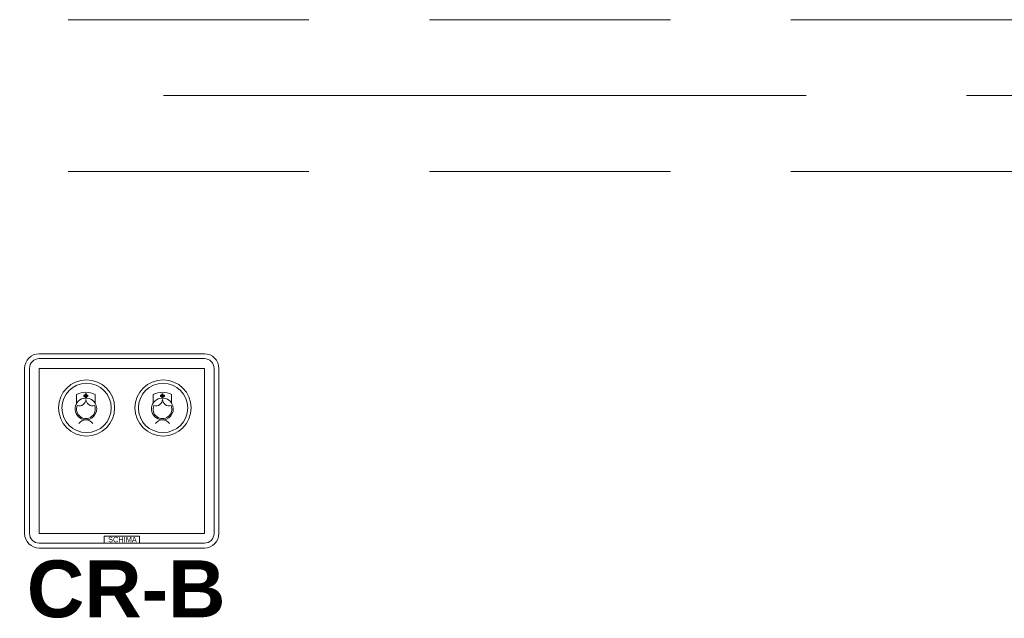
# Model space of a CAD drawing. Header units: centimetres. Extents: x -1737 to 22393, y -8842 to 3838.
# Tile 50 of 167: x 298 to 493, y 785 to 903. Entities that reach past the tile are written whole.
import ezdxf

# ---------------------------------------------------------------- set-up
doc = ezdxf.new("R2010")
doc.units = ezdxf.units.CM
doc.linetypes.add('Oś', pattern=[222.25, 127, -31.75, 31.75, -31.75])
doc.linetypes.add('Ukryte', pattern=[71.438, 47.625, -23.813])
for name, color, linetype, lineweight in [('A-DETL-HDLN', 90, 'Ukryte', 9), ('PRZYW_Elementy_inst_przyw', 7, 'Continuous', 9), ('S-GRID', 1, 'Continuous', 13)]:
    doc.layers.add(name, color=color, linetype=linetype, lineweight=lineweight)
doc.styles.add('adam', font='arialbd.ttf')

# ---------------------------------------------------------------- blocks, each defined once
blk = doc.blocks.new('Ikona2')
at = {"layer": 'PRZYW_Elementy_inst_przyw'}
h = blk.add_hatch(color=106, dxfattribs=at)
h.dxf.hatch_style = 1
h.paths.add_polyline_path([(0.1, -0.27), (-0.1, -0.27), (-0.1, -0.5), (0.1, -0.5)])
h.paths.add_polyline_path([(0.1, -0.5), (-0.1, -0.5), (-0.1, -0.7), (0.1, -0.7)])
h.paths.add_polyline_path([(0.34, -0.5), (0.1, -0.5), (0.1, -0.7), (0.34, -0.7)])
h.paths.add_polyline_path([(-0.1, -0.5), (-0.34, -0.5), (-0.34, -0.7), (-0.1, -0.7)])
h.paths.add_polyline_path([(0.1, -0.7), (-0.1, -0.7), (-0.1, -0.94), (0.1, -0.94)])
at = {"layer": 'PRZYW_Elementy_inst_przyw', "color": 106}
for p, q in [((-1.58, -1.86), (-1.58, -0.37)), ((1.58, -1.86), (1.58, -0.37))]:
    blk.add_line(p, q, dxfattribs=at)
for points in [[(0.34, -0.5), (0.34, -0.7), (-0.34, -0.7), (-0.34, -0.5)], [(-0.1, -0.27), (0.1, -0.27), (0.1, -0.94), (-0.1, -0.94)]]:
    blk.add_lwpolyline(points, close=True, dxfattribs=at)
for centre, radius, start, end in [((0, -3.55), 3.55, 63.5398, 116.4602), ((0, -2.84), 1.85, 31.7978, 276.8309), ((0, -2.85), 1.65, 89.6447, 89.8927), ((0.01, -2.9), 1.6, 156.7793, 23.2207), ((-0.01, -2.84), 1.86, 277.2029, 31.4258), ((0, -6.13), 1.43, 32.8175, 147.1825)]:
    blk.add_arc(centre, radius, start, end, dxfattribs=at)
at = {"layer": 'PRZYW_Elementy_inst_przyw', "color": 106, "lineweight": 5}
for centre, start, end in [((-1.13, -1.18), 253.1892, 358.3615), ((1.15, -1.18), 181.6385, 286.8108)]:
    blk.add_arc(centre, 1.14, start, end, dxfattribs=at)
blk = doc.blocks.new('Ikona')
at = {"layer": 'PRZYW_Elementy_inst_przyw'}
h = blk.add_hatch(color=1, dxfattribs=at)
h.dxf.hatch_style = 1
h.paths.add_polyline_path([(-1065.97, 3801.31), (-1066.17, 3801.31), (-1066.17, 3801.08), (-1065.97, 3801.08)])
h.paths.add_polyline_path([(-1065.97, 3801.08), (-1066.17, 3801.08), (-1066.17, 3800.87), (-1065.97, 3800.87)])
h.paths.add_polyline_path([(-1065.74, 3801.08), (-1065.97, 3801.08), (-1065.97, 3800.87), (-1065.74, 3800.87)])
h.paths.add_polyline_path([(-1066.17, 3801.08), (-1066.41, 3801.08), (-1066.41, 3800.87), (-1066.17, 3800.87)])
h.paths.add_polyline_path([(-1065.97, 3800.87), (-1066.17, 3800.87), (-1066.17, 3800.64), (-1065.97, 3800.64)])
at = {"layer": 'PRZYW_Elementy_inst_przyw', "color": 1}
for p, q in [((-1067.65, 3799.71), (-1067.65, 3801.21)), ((-1064.49, 3799.71), (-1064.49, 3801.21))]:
    blk.add_line(p, q, dxfattribs=at)
for points in [[(-1065.74, 3801.08), (-1065.74, 3800.87), (-1066.41, 3800.87), (-1066.41, 3801.08)], [(-1066.17, 3801.31), (-1065.97, 3801.31), (-1065.97, 3800.64), (-1066.17, 3800.64)]]:
    blk.add_lwpolyline(points, close=True, dxfattribs=at)
for centre, radius, start, end in [((-1066.07, 3798.74), 1.85, 31.7978, 276.8309), ((-1066.07, 3798.03), 3.55, 63.5398, 116.4602), ((-1066.06, 3798.68), 1.6, 156.7793, 23.2207), ((-1066.07, 3798.72), 1.65, 89.6447, 89.8927), ((-1066.08, 3798.74), 1.86, 277.2029, 31.4258), ((-1066.07, 3795.45), 1.43, 32.8175, 147.1825)]:
    blk.add_arc(centre, radius, start, end, dxfattribs=at)
at = {"layer": 'PRZYW_Elementy_inst_przyw', "color": 1, "lineweight": 5}
for centre, start, end in [((-1067.2, 3800.4), 253.1892, 358.3615), ((-1064.92, 3800.4), 181.6385, 286.8108)]:
    blk.add_arc(centre, 1.14, start, end, dxfattribs=at)
blk = doc.blocks.new('UK4-PPO')
at = {"layer": 'PRZYW_Elementy_inst_przyw'}
for p, q in [((19.21, 19.17), (-13.43, 19.17)), ((-13.43, 18.21), (19.21, 18.21)), ((-16.31, 16.29), (-16.31, -16.35)), ((-15.35, 16.29), (-15.35, -16.35)), ((21.13, 16.29), (21.13, -16.35)), ((22.09, -16.35), (22.09, 16.29)), ((-13.43, -18.27), (19.21, -18.27)), ((-13.43, -19.23), (19.21, -19.23))]:
    blk.add_line(p, q, dxfattribs=at)
at = {"layer": 'PRZYW_Elementy_inst_przyw', "color": 7}
blk.add_lwpolyline([(-13.43, 16.29), (19.21, 16.29), (19.21, -16.35), (-13.43, -16.35)], close=True, dxfattribs=at)
at = {"layer": 'PRZYW_Elementy_inst_przyw', "color": 0}
blk.add_lwpolyline([(-0.6, -16.91), (6.38, -16.91), (6.38, -18.27), (-0.6, -18.27)], close=True, dxfattribs=at)
at = {"layer": 'PRZYW_Elementy_inst_przyw', "lineweight": 5}
for centre, radius in [((-4.07, 8.47), 5.55), ((11.05, 8.47), 5.55), ((-4.07, 8.47), 4.87), ((11.05, 8.47), 4.87)]:
    blk.add_circle(centre, radius, dxfattribs=at)
at = {"layer": 'PRZYW_Elementy_inst_przyw'}
for centre, radius, start, end in [((-13.43, 16.29), 2.88, 90, 180), ((-13.43, 16.29), 1.92, 90, 180), ((19.21, 16.29), 2.88, 0, 90), ((19.21, 16.29), 1.92, 0, 90), ((-13.43, -16.35), 2.88, 180, 270), ((-13.43, -16.35), 1.92, 180, 270), ((19.21, -16.35), 2.88, 270, 0), ((19.21, -16.35), 1.92, 270, 0)]:
    blk.add_arc(centre, radius, start, end, dxfattribs=at)
at = {"layer": 'PRZYW_Elementy_inst_przyw', "lineweight": 5, "xscale": 1.155937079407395, "yscale": 1.155937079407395, "zscale": 1.155937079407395}
for name, p in [('Ikona', (1228.1, -4382.83)), ('Ikona2', (10.92, 11.56))]:
    blk.add_blockref(name, p, dxfattribs=at)
at = {"layer": 'PRZYW_Elementy_inst_przyw', "color": 0, "insert": (0.18, -17.02), "char_height": 1.056, "attachment_point": 1}
blk.add_mtext_dynamic_manual_height_columns('SCHIMA', width=11.8192, gutter_width=12.5, heights=[0], dxfattribs=at)

msp = doc.modelspace()

# ---------------------------------------------------------------- linework, layer by layer
at = {"layer": 'A-DETL-HDLN'}
for p, q in [((-1192.62, 903.33), (1167.38, 903.33)), ((-1192.62, 903.33), (1167.38, 903.33)), ((-1192.62, 873.33), (1167.38, 873.33)), ((-1192.62, 873.33), (1167.38, 873.33))]:
    msp.add_line(p, q, dxfattribs=at)
at = {"layer": 'S-GRID', "linetype": 'Oś'}
msp.add_line((1342.46, 888.33), (-1368.76, 888.33), dxfattribs=at)

# ---------------------------------------------------------------- block references
at = {"layer": 'PRZYW_Elementy_inst_przyw'}
ref = msp.add_blockref('UK4-PPO', (315.31, 818.11), dxfattribs=at)
ref.add_attrib('NAZWA', 'CR-B', (299.43, 785.19), dxfattribs={"color": 7, "linetype": 'Continuous', "lineweight": -3, "height": 11.25, "style": 'adam'})

doc.saveas('drawing.dxf')
